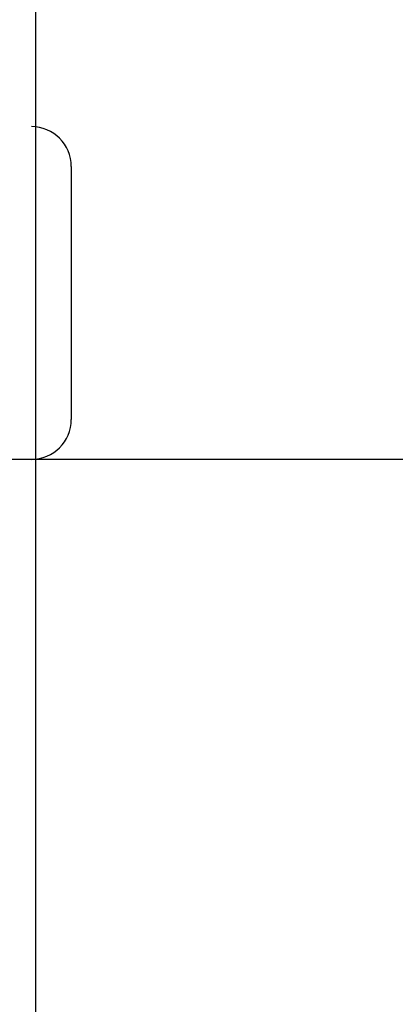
# Model space of a CAD drawing. Header units: inches. Extents: x 0 to 248, y 0 to 160.
# Tile 56 of 73: x 86.325 to 86.466, y 83.009 to 83.379. Entities that reach past the tile are written whole.
import ezdxf

# ---------------------------------------------------------------- set-up
doc = ezdxf.new("R2010")
doc.units = ezdxf.units.IN
doc.header["$LTSCALE"] = 13.627625
doc.header["$MEASUREMENT"] = 0
doc.linetypes.add('HIDDEN', pattern=[0.2, 0.1, -0.1])
doc.layers.add('DEFAULT_2', color=8, linetype='HIDDEN')
doc.layers.add('RIGHTHAND_DOOR_ASSEMBLY', color=7, linetype='CONTINUOUS')

msp = doc.modelspace()

# ---------------------------------------------------------------- linework, layer by layer
at = {"layer": 'DEFAULT_2', "color": 8, "linetype": 'HIDDEN'}
for p, q in [((86.36028, 78.8716), (86.36028, 84.3721)), ((87.85778, 83.33877), (85.3628, 83.33877)), ((86.34465, 83.32377), (86.34465, 83.22877)), ((87.11028, 83.21377), (86.11028, 83.21377))]:
    msp.add_line(p, q, dxfattribs=at)
for centre, start, end in [((86.32965, 83.32377), 0, 90), ((86.32965, 83.22877), 270, 360)]:
    msp.add_arc(centre, 0.015, start, end, dxfattribs=at)
at = {"layer": 'RIGHTHAND_DOOR_ASSEMBLY', "color": 8, "linetype": 'HIDDEN'}
msp.add_line((86.43528, 90.24377), (86.43528, 73.43377), dxfattribs=at)
at = {"layer": 'RIGHTHAND_DOOR_ASSEMBLY', "color": 3, "linetype": 'Continuous'}
msp.add_line((86.33128, 73.58877), (86.33128, 90.08877), dxfattribs=at)

doc.saveas('drawing.dxf')
